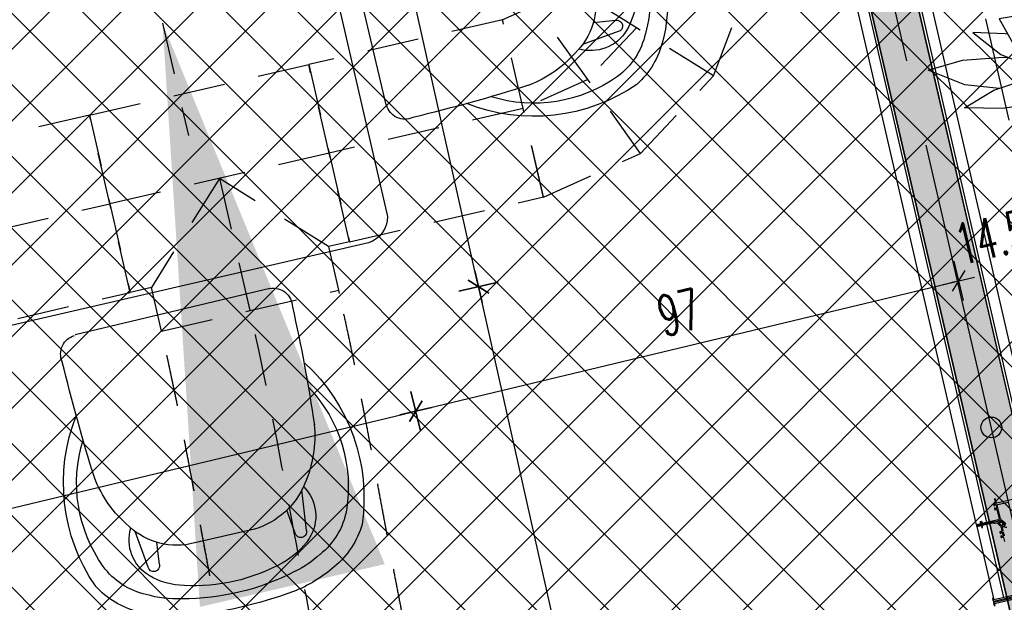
# Model space of a CAD drawing. Header units: centimetres. Extents: x -15121 to 17422, y -60492 to 0.
# Tile 209 of 256: x 2453 to 2623, y -30190 to -30089. Entities that reach past the tile are written whole.
import ezdxf
from ezdxf.enums import TextEntityAlignment as Align

# ---------------------------------------------------------------- set-up
doc = ezdxf.new("R2010")
doc.units = ezdxf.units.CM
doc.header["$LTSCALE"] = 60
for name, pattern in [('CENTER', [2, 1.25, -0.25, 0.25, -0.25]), ('DP', [0.5, 0.3, -0.2]), ('MP', [0.25, 0.15, -0.1])]:
    doc.linetypes.add(name, pattern=pattern)
for name, color, linetype in [('AIKA KLIMATYZACJA2', 5, 'Continuous'), ('AIKA lampy restauracja wymiarowanie', 7, 'Continuous'), ('AIKA meble2', 8, 'Continuous'), ('AIKA sufity podwieszane', 8, 'Continuous'), ('AIKA szyny w podłodze', 3, 'Continuous'), ('AIKA wymiarowanie ogólne rzut2', 7, 'Continuous'), ('AIKA zieleń', 8, 'Continuous'), ('AIKA ŚCIANA2', 8, 'Continuous'), ('AIKA ścianki mobilne', 7, 'Continuous'), ('L-AXIS', 10, 'CENTER'), ('podciagi i nadproza', 7, 'DP')]:
    doc.layers.add(name, color=color, linetype=linetype)
doc.styles.add('FDBES', font='simplex.shx')
doc.styles.add('normalnysimplex', font='simplex.shx', dxfattribs={"width": 0.85})
doc.styles.add('wymiar', font='txt.shx', dxfattribs={"width": 0.6})
doc.dimstyles.new('Dwudziestka', dxfattribs={"dimtxt": 7, "dimasz": 0.7, "dimexe": 5, "dimexo": 0, "dimgap": 2.5, "dimtad": 1, "dimtoh": 1, "dimdec": 3, "dimrnd": 0.5, "dimdsep": 46, "dimtxsty": 'wymiar', "dimblk": 'znacznik', "dimcen": 0, "dimdle": 5, "dimse1": 1, "dimse2": 1, "dimclrd": 256, "dimclre": 256, "dimclrt": 256, "dimadec": 0, "dimazin": 0, "dimtfac": 0.4, "dimtdec": 3, "dimtix": 1, "dimtofl": 0, "dimtmove": 2, "dimatfit": 3, "dimldrblk": 'znacznik', "dimfxl": 1, "dimtolj": 1, "dimarcsym": 0})
doc.dimstyles.new('FDBES', dxfattribs={"dimscale": 50, "dimtxt": 4, "dimasz": 2.5, "dimexe": 0.8, "dimexo": 2, "dimgap": 1, "dimtad": 1, "dimdsep": 46, "dimtxsty": 'FDBES', "dimcen": 2.5, "dimclrd": 4, "dimclre": 5, "dimadec": 0, "dimazin": 0, "dimtfac": 1, "dimtmove": 0, "dimatfit": 3, "dimfxl": 1, "dimarcsym": 0})

# ---------------------------------------------------------------- blocks, each defined once
blk = doc.blocks.new('SL podciągi restauracja')
at = {"layer": 'podciagi i nadproza'}
blk.add_lwpolyline([(2000.73, -27243.02), (2138.4, -27839.34), (2099.42, -27848.34), (1961.75, -27252.02), (2000.73, -27243.02)], dxfattribs=at)
blk = doc.blocks.new('SL krzesło')
at = {"layer": 'AIKA meble2'}
for p, q in [((-14.08, 42.17), (-14.85, 35.66)), ((-12.08, 42.17), (-11.63, 38.3)), ((12.08, 42.17), (11.59, 37.94)), ((14.08, 42.17), (14.91, 35.1))]:
    blk.add_line(p, q, dxfattribs=at)
at = {"layer": 'AIKA meble2', "transparency": 33554610}
for p, q in [((5.4, 39.89), (-5.27, 39.89)), ((17.36, -0.11), (-17.36, 0.11))]:
    blk.add_line(p, q, dxfattribs=at)
for centre, radius, start, end in [((-5.72, 27.41), 24.84, 98.7852, 118.035), ((-5.72, 27.41), 24.84, 98.7852, 118.035), ((5.72, 27.41), 24.84, 61.965, 81.2148), ((5.72, 27.41), 24.84, 61.965, 81.2148), ((-10.67, 35.99), 14.95, 116.7532, 150.8291), ((-6.35, 30.72), 18.39, 100.2359, 119.6737), ((6.35, 30.72), 18.39, 60.3263, 76.546), ((10.67, 35.99), 14.95, 29.1709, 63.2468), ((-10.09, 35.33), 12.57, 115.2509, 156.7145), ((10.09, 35.33), 12.57, 23.2855, 64.7491), ((5.69, 31.74), 31.59, 158.5672, 214.5654), ((-5.69, 31.74), 31.59, 325.4346, 21.4328), ((1.56, 30.77), 25.07, 157.6728, 210.1782), ((-5.61, 27.7), 12.2, 88.4292, 145.8426), ((4.52, 26.3), 13.62, 35.6632, 86.2909), ((-1.56, 30.77), 25.07, 329.8218, 22.3272), ((0.9, 22.09), 20.75, 143.1293, 172.1193), ((-1.03, 21.78), 20.77, 7.5547, 36.8658), ((270.3, 1.81), 290.87, 175.4374, 179.5418), ((-262.62, 1.99), 283.07, 0.3733, 4.5909), ((-17.33, 3.49), 3.3, 168.6056, 267.6814), ((17.25, 3.14), 3.26, 271.771, 12.2423)]:
    blk.add_arc(centre, radius, start, end, dxfattribs=at)
at = {"layer": 'AIKA meble2'}
for centre, radius, start, end in [((0, -26.21), 78.75, 83.0607, 96.9393), ((0.07, 7.5), 42.43, 75.6019, 103.198), ((0, 16.39), 31.52, 73.9747, 106.0253), ((-9.16, 38.44), 7.25, 134.4209, 209.5207), ((-13.08, 42.17), 1, 0, 180), ((13.08, 42.17), 1, 0, 180), ((9.16, 38.44), 7.25, 328.0104, 45.5791)]:
    blk.add_arc(centre, radius, start, end, dxfattribs=at)
at = {"layer": 'AIKA meble2', "ltscale": 0.2, "transparency": 33554610}
for centre, start, end in [((-5.41, 34.2), 104.7592, 133.1183), ((5.41, 34.2), 46.8817, 75.2408)]:
    blk.add_arc(centre, 12.91, start, end, dxfattribs=at)
blk = doc.blocks.new('SL stolik i krzesła')
at = {"layer": 'AIKA meble2'}
blk.add_lwpolyline([(5330.32, -44042.96), (5330.32, -44115.54, -0.326093), (5326.1, -44119.25), (5254.54, -44119.25, -0.326093), (5250.32, -44115.54), (5250.32, -44042.96, -0.326093), (5254.54, -44039.25), (5326.1, -44039.25, -0.4523), (5330.32, -44045.03)], format="xyb", dxfattribs=at)
at = {"layer": 'AIKA meble2', "xscale": -1}
for p, rotation in [((5334.32, -44079.25), 270), ((5290.32, -44123.24), 180)]:
    blk.add_blockref('SL krzesło', p, dxfattribs=dict(at, rotation=rotation))
blk = doc.blocks.new('z_45')
for p, q in [((1.116109, 12.784863), (2.886718, 15.481067)), ((2.886718, 15.481067), (3.112793, 12.559485)), ((-2.845997, 13.88936), (-3.570604, 10.668659)), ((-1.655763, 11.123252), (-2.845997, 13.88936)), ((3.844529, 11.023402), (6.185353, 13.788033)), ((6.185353, 13.788033), (5.718845, 10.564661)), ((0.441211, 10.654926), (1.116109, 12.784863)), ((3.112793, 12.559485), (2.685738, 9.256053)), ((-9.471196, 11.583638), (-8.014357, 8.363295)), ((-6.825197, 9.823632), (-9.471196, 11.583638)), ((-2.087796, 10.154057), (-0.650883, 12.201309)), ((-0.650883, 12.201309), (0.760937, 10.202289)), ((-3.570604, 10.668659), (-3.370214, 7.540822)), ((-1.588672, 10.865235), (-1.655763, 11.123252)), ((2.124023, 8.055043), (3.844529, 11.023402)), ((-4.564357, 7.499552), (-6.825197, 9.823632)), ((-2.313089, 8.569336), (-2.087796, 10.154057)), ((0.760937, 10.202289), (1.247263, 7.701373)), ((5.718845, 10.564661), (4.56084, 7.449961)), ((2.685738, 9.256053), (2.585155, 8.850694)), ((-8.014357, 8.363295), (-6.118167, 5.604553)), ((0.939745, 5.188775), (2.124023, 8.055043)), ((7.924801, 7.917333), (11.223727, 8.66015)), ((11.223727, 8.66015), (9.188086, 6.343603)), ((-2.732033, 4.996347), (-4.564357, 7.499552)), ((-3.370214, 7.540822), (-2.609962, 4.790235)), ((1.247263, 7.701373), (1.236522, 7.510304)), ((4.56084, 7.449961), (3.048825, 4.653072)), ((5.118847, 6.358695), (7.924801, 7.917333)), ((2.912497, 4.450679), (5.118847, 6.358695)), ((9.188086, 6.343603), (6.763673, 4.31025)), ((-6.118167, 5.604553), (-4.087406, 3.361177)), ((-8.571875, 5.299163), (-10.923731, 4.889011)), ((-10.923731, 4.889011), (-9.723246, 2.764893)), ((-6.165922, 4.682708), (-8.571875, 5.299163)), ((-4.421586, 3.730321), (-6.165922, 4.682708)), ((-1.916993, 3.620315), (-2.732033, 4.996347)), ((0.713086, 4.427791), (0.939745, 5.188775)), ((3.048825, 4.653072), (2.101171, 3.24595)), ((8.498532, 4.040098), (11.938083, 4.511809)), ((11.938083, 4.511809), (15.209764, 4.056096)), ((-13.329983, 3.664804), (-10.796976, 1.677108)), ((-10.395801, 3.557134), (-13.329983, 3.664804)), ((-10.143751, 3.508997), (-10.395801, 3.557134)), ((-3.663379, 3.641844), (-3.332913, 2.487993)), ((-3.033108, 3.074575), (-3.663379, 3.641844)), ((-1.897073, 3.641844), (-2.527249, 2.960253)), ((-1.838088, 2.487993), (-1.897073, 3.641844)), ((6.763673, 4.31025), (4.27959, 2.622747)), ((5.226266, 3.010106), (8.498532, 4.040098)), ((15.209764, 4.056096), (12.607419, 2.562547)), ((-9.723246, 2.764893), (-8.523244, 1.970458)), ((-4.087406, 3.361177), (-3.407812, 2.749658)), ((-2.780175, 2.809238), (-3.033108, 3.074575)), ((-2.527249, 2.960253), (-2.780175, 2.809238)), ((4.0667, 2.499819), (5.226266, 3.010106)), ((-3.332913, 2.487993), (-2.604687, 1.451993)), ((-1.709473, 1.451993), (-1.838088, 2.487993)), ((-0.402153, 2.182174), (-0.364649, 1.42529)), ((4.27959, 2.622747), (3.878319, 2.391028)), ((12.607419, 2.562547), (9.364843, 1.5064)), ((-17.348439, 0.262022), (-14.246488, 1.155138)), ((-14.246488, 1.155138), (-10.58799, 1.426625)), ((-10.796976, 1.677108), (-7.958597, 0.544524)), ((-10.58799, 1.426625), (-10.121489, 1.407576)), ((-4.898632, 0.705075), (-5.429691, 1.477385)), ((-5.429691, 1.477385), (-4.293358, 1.311088)), ((-4.293358, 1.311088), (-3.019536, 0.943708)), ((-3.632522, 1.770306), (-2.493846, 1.337838)), ((-3.019536, 0.943708), (-1.976955, 0.57261)), ((-2.604687, 1.451993), (-1.873535, 0.699282)), ((-1.583988, 0.699282), (-1.709473, 1.451993)), ((-1.679397, 1.271486), (-1.272851, 0.962949)), ((-1.626176, 0.952387), (-1.35352, 0.829601)), ((-1.294726, 0.943708), (-1.494336, 0.556159)), ((-0.877637, 1.311088), (-1.294726, 0.943708)), ((-0.130665, 1.477385), (-0.877637, 1.311088)), ((-0.538969, 0.705075), (-0.130665, 1.477385)), ((-0.343555, 1.074767), (-0.304008, 0.713921)), ((-0.342482, 1.076675), (-0.295609, 0.712991)), ((-0.039065, 0.684285), (0.143945, 1.07379)), ((0.143945, 1.07379), (-0.026757, 0.682902)), ((0.143945, 1.07379), (0.261426, 1.376176)), ((0.523341, 0.751948), (1.350194, 1.19648)), ((2.111423, 0.813913), (4.325879, 1.034188)), ((3.888863, 1.192188), (4.834962, 1.339221)), ((4.325879, 1.034188), (4.866993, 0.999713)), ((4.834962, 1.339221), (8.005172, 1.502991)), ((8.005172, 1.502991), (11.50527, 1.21479)), ((9.364843, 1.5064), (8.960253, 1.424313)), ((11.50527, 1.21479), (15.089351, 0.26207)), ((-14.047462, -1.054287), (-17.348439, 0.262022)), ((-8.423632, -0.520706), (-5.451953, 0.046134)), ((-7.958597, 0.544524), (-5.231249, 0.066352)), ((-5.451953, 0.046134), (-4.759377, 0.10953)), ((-5.429691, -0.687051), (-4.769921, 0.085259)), ((-4.635745, 0.395179), (-4.898632, 0.705075)), ((-4.769921, 0.085259), (-4.635745, 0.395179)), ((-1.976955, 0.217772), (-3.019536, -0.153327)), ((-2.604687, -0.661659), (-1.873535, 0.091076)), ((-1.976955, 0.57261), (-1.628906, 0.433159)), ((-1.628906, 0.357175), (-1.976955, 0.217772)), ((-1.881445, 0.339508), (-1.606447, 0.383544)), ((-1.873535, 0.699282), (-1.562113, 0.420308)), ((-1.873535, 0.091076), (-1.774222, 0.182414)), ((-1.774222, 0.182414), (-1.583988, 0.343227)), ((-1.728809, 0.212503), (-1.572365, 0.349855)), ((-1.727444, 0.221968), (-1.604688, 0.331926)), ((-1.583988, 0.091076), (-1.709473, -0.661659)), ((-1.683301, 0.60215), (-1.553714, 0.433731)), ((-1.683301, 0.18189), (-1.563573, 0.353074)), ((-1.676369, 0.47915), (-1.631546, 0.482464)), ((-1.676369, 0.452209), (-1.676369, 0.47915)), ((-1.676369, 0.47915), (-1.565433, 0.409579)), ((-1.676369, 0.267673), (-1.676369, 0.338197)), ((-1.583988, 0.699282), (-1.542676, 0.458455)), ((-1.543754, 0.454164), (-1.583988, 0.699282)), ((-1.545703, 0.324464), (-1.583988, 0.091076)), ((-1.494336, 0.556159), (-1.572365, 0.395179)), ((-1.572365, 0.395179), (-1.511622, 0.234222)), ((-1.567286, 0.192738), (-1.48496, 0.186634)), ((-1.553714, 0.277925), (-1.532912, 0.290728)), ((-1.546973, 0.488734), (-1.526272, 0.490236)), ((-1.511622, 0.234222), (-1.294726, -0.153327)), ((-0.698143, 0.395179), (-0.538969, 0.705075)), ((-0.57354, 0.085259), (-0.698143, 0.395179)), ((-0.61475, 0.557566), (0.414157, 0.633597)), ((-0.587601, 0.120354), (0.414157, 0.046349)), ((-0.130665, -0.687051), (-0.57354, 0.085259)), ((-0.552541, 0.679731), (-0.473535, 0.568008)), ((-0.552541, 0.048637), (-0.451565, 0.110316)), ((-0.343555, 0.101996), (-0.4583, -0.115633)), ((-0.351566, 0.05846), (-0.343555, 0.072765)), ((0.414157, 0.633597), (-0.343555, 0.718355)), ((-0.343555, 0.718355), (-0.343555, 0.577641)), ((-0.343555, -0.038433), (-0.343555, 0.101996)), ((0.414157, 0.046349), (-0.343555, -0.038433)), ((-0.020218, 0.682187), (0.042868, 0.793743)), ((0.263965, -0.291395), (0, 0)), ((0.005859, 0.000691), (0.263965, -0.291395)), ((0.112987, 0.01266), (0.343358, -0.138187)), ((0.343358, -0.138187), (0.122851, 0.013781)), ((0.343358, 0.641418), (0.523341, 0.751948)), ((0.523341, 0.751948), (0.350583, 0.640726)), ((0.882226, 0.339985), (0.414157, 0.633597)), ((0.414157, 0.046349), (0.882226, 0.339985)), ((0.618356, 0.505519), (2.111423, 0.813913)), ((8.87754, 0.106263), (8.870017, 0.108933)), ((10.431641, -1.544666), (8.87754, 0.106263)), ((15.089351, 0.26207), (11.904103, -0.724029)), ((-11.416704, -1.54047), (-8.423632, -0.520706)), ((-4.293358, -0.520706), (-5.429691, -0.687051)), ((-3.019536, -0.153327), (-4.293358, -0.520706)), ((-3.332913, -1.697659), (-2.604687, -0.661659)), ((-1.709473, -0.661659), (-1.838088, -1.697659)), ((-1.693851, -0.568056), (-1.146388, -0.28398)), ((-0.682133, -0.564265), (-1.35352, -2.042174)), ((-1.294726, -0.153327), (-0.877637, -0.520706)), ((-0.877637, -0.520706), (-0.130665, -0.687051)), ((-0.190139, -0.021291), (-0.149512, -0.409627)), ((-0.149512, -0.409627), (-0.140429, -0.670075)), ((-0.091702, -2.064657), (-0.140429, -0.685)), ((1.305467, -1.671815), (0.263965, -0.291395)), ((0.343358, -0.138187), (1.780665, -0.936222)), ((0.694239, -0.332999), (1.227832, -0.725722)), ((11.904103, -0.724029), (9.830469, -0.90611)), ((-14.07373, -3.13642), (-11.416704, -1.54047)), ((-10.945606, -1.379967), (-14.047462, -1.054287)), ((-2.953124, -1.157331), (-4.577738, -1.834464)), ((-3.663379, -2.851462), (-3.332913, -1.697659)), ((-1.838088, -1.697659), (-1.897073, -2.851462)), ((2.482617, -3.62699), (1.305467, -1.671815)), ((1.780665, -0.936222), (3.791404, -1.803994)), ((8.400196, -2.436328), (10.431641, -1.544666)), ((-4.577738, -1.834464), (-7.403421, -2.685213)), ((-6.6167, -3.11451), (-5.047756, -1.975965)), ((-3.033108, -2.206969), (-3.663379, -2.851462)), ((-2.780175, -1.994538), (-3.033108, -2.206969)), ((-2.527249, -2.210593), (-2.780175, -1.994538)), ((-1.897073, -2.851462), (-2.527249, -2.210593)), ((-1.35352, -2.042174), (-2.229786, -4.429722)), ((-1.897073, -2.844191), (-1.347756, -2.01571)), ((-1.347756, -2.01571), (-1.297754, -1.919913)), ((-0.207716, -4.4456), (-0.091702, -2.064657)), ((3.484273, -2.572203), (3.932518, -2.881288)), ((3.791404, -1.803994), (6.092381, -2.413368)), ((6.092381, -2.413368), (8.400196, -2.436328)), ((10.435152, -3.927588), (8.347654, -2.43578)), ((-10.627055, -3.20127), (-14.07373, -3.13642)), ((-7.403421, -2.685213), (-10.627055, -3.20127)), ((-8.167577, -4.977584), (-6.6167, -3.11451)), ((-1.899707, -2.848768), (-2.638769, -3.964114)), ((4.709864, -3.591299), (3.717869, -2.733254)), ((3.932518, -2.881288), (6.586033, -4.438806)), ((-2.638769, -3.964114), (-4.346585, -5.804968)), ((-2.229786, -4.429722), (-2.974415, -7.289314)), ((3.390723, -5.904579), (2.482617, -3.62699)), ((7.103026, -6.169581), (4.709864, -3.591299)), ((6.586033, -4.438806), (9.533495, -5.789065)), ((12.572265, -6.654835), (10.435152, -3.927588)), ((-8.790821, -7.222462), (-8.167577, -4.977584)), ((-0.641215, -7.295108), (-0.207716, -4.4456)), ((-0.278127, -4.908538), (0.070995, -6.779051)), ((-4.346585, -5.804968), (-6.415725, -7.052922)), ((-5.600298, -8.385539), (-4.10918, -5.549121)), ((3.260642, -5.578327), (5.139941, -8.084035)), ((3.625292, -8.252382), (3.390723, -5.904579)), ((9.053218, -9.147692), (7.103026, -6.169581)), ((9.533495, -5.789065), (12.572265, -6.654835)), ((-6.415725, -7.052922), (-8.790821, -7.222462)), ((0.070995, -6.779051), (1.064259, -8.927584)), ((-2.974415, -7.289314), (-3.329104, -10.357284)), ((-1.53594, -10.355759), (-0.641215, -7.295108)), ((-6.894338, -11.727738), (-5.600298, -8.385539)), ((0.57441, -11.471963), (1.038867, -8.872604)), ((2.781737, -10.418105), (3.625292, -8.252382)), ((5.139941, -8.084035), (7.544237, -10.623288)), ((1.064259, -8.927584), (2.781737, -10.418105)), ((10.071385, -12.377596), (9.053218, -9.147692)), ((-3.271973, -9.86352), (-4.865432, -12.475824)), ((-3.329104, -10.357284), (-3.035742, -13.370013)), ((-3.035742, -13.370013), (-1.53594, -10.355759)), ((-1.55713, -10.398388), (-1.542676, -11.455464)), ((7.544237, -10.623288), (10.071385, -12.377596)), ((-1.542676, -11.455464), (-1.008987, -14.652538)), ((-1.008987, -14.652538), (0.57441, -11.471963)), ((-7.407814, -14.838576), (-6.894338, -11.727738)), ((-4.865432, -12.475824), (-7.407814, -14.838576))]:
    blk.add_line(p, q)
blk = doc.blocks.new('SL ścianki przesuwne restauracja')
at = {"layer": 'AIKA ścianki mobilne'}
for p, q in [((7599.24, -26116.03), (7574.38, -26008.36)), ((7576.13, -26007.95), (7600.99, -26115.62)), ((7565.61, -26010.38), (7590.47, -26118.05)), ((7588.71, -26118.45), (7563.86, -26010.79)), ((7588.78, -26118.75), (7589.56, -26118.57)), ((7588.78, -26118.75), (7591.72, -26131.46)), ((7589.56, -26118.57), (7589.65, -26118.96)), ((7589.65, -26118.96), (7589.79, -26118.92)), ((7593.47, -26131.06), (7590.53, -26118.34))]:
    blk.add_line(p, q, dxfattribs=at)
at = {"layer": 'AIKA ścianki mobilne', "linetype": 'Continuous'}
for points in [[(7596.18, -26113.81), (7592.24, -26114.71, -0.414214), (7592.22, -26114.7), (7592.21, -26114.67, 0.043661), (7592.2, -26114.62), (7591.93, -26113.98, 0.36397), (7591.9, -26113.97), (7591.86, -26113.98, 0.414214), (7591.84, -26114.01), (7592.02, -26114.75, -0.414214), (7592, -26114.77), (7591.71, -26114.84, 0.414214), (7591.67, -26114.9), (7591.71, -26115.08, 0.198912), (7591.74, -26115.11), (7591.82, -26115.17, 0.668179), (7591.85, -26115.14), (7591.81, -26114.99, -0.414214), (7591.83, -26114.96), (7592.03, -26114.92, -0.414214), (7592.06, -26114.93), (7592.22, -26115.62, -0.414214), (7592.2, -26115.65), (7592, -26115.7, -0.414214), (7591.97, -26115.68), (7591.94, -26115.52, 0.668179), (7591.9, -26115.52), (7591.85, -26115.6, 0.198912), (7591.84, -26115.64), (7591.88, -26115.82, 0.414214), (7591.94, -26115.86), (7592.24, -26115.79, -0.414214), (7592.26, -26115.81), (7592.64, -26117.45, -0.414214), (7592.56, -26117.57), (7589.64, -26118.24, -0.414214), (7589.62, -26118.23), (7589.57, -26118.04, -0.414214), (7589.59, -26118.02), (7589.57, -26117.92, 0.414214), (7589.54, -26117.9), (7589.49, -26117.92, 0.414214), (7589.43, -26118.01), (7589.51, -26118.34, 0.414214), (7589.61, -26118.4), (7591.69, -26117.92, -0.198912), (7591.73, -26117.93), (7591.78, -26117.96, 0.198912), (7591.82, -26117.96), (7592.73, -26117.75, -0.235614), (7592.91, -26117.79), (7593.77, -26118.52, 0.235614)], [(7593.82, -26118.3), (7593.13, -26117.72, -0.162719), (7592.8, -26117.18), (7592.31, -26115.06, -0.414214), (7592.39, -26114.94), (7594.18, -26114.52)]]:
    blk.add_lwpolyline(points, format="xyb", dxfattribs=at)
at = {"layer": 'AIKA ścianki mobilne'}
for points in [[(7593.34, -26119.51), (7593.22, -26118.97, -0.265236), (7593.25, -26118.88), (7593.4, -26118.73, -0.397137), (7593.54, -26118.73, 0.21042), (7593.99, -26118.89, -0.371263)], [(7593.7, -26118.61), (7593.37, -26118.35, 0.155747), (7593.34, -26118.34), (7593.21, -26118.34, 0.668179), (7593.2, -26118.37), (7593.31, -26118.49, -0.414214), (7593.31, -26118.52), (7593.16, -26118.66, -0.414214), (7593.13, -26118.66), (7592.59, -26118.09, -0.580732), (7592.61, -26118.01), (7592.8, -26117.96, -0.265236), (7592.82, -26117.97), (7592.93, -26118.09, 0.414214), (7592.96, -26118.09), (7593.07, -26117.98, 0.447259), (7593.07, -26117.95), (7592.9, -26117.82, 0.235614), (7592.73, -26117.77), (7591.81, -26117.99, -0.198912), (7591.78, -26117.98), (7591.71, -26117.94, 0.198912), (7591.65, -26117.93), (7589.61, -26118.4, 0.414214), (7589.55, -26118.5), (7589.62, -26118.83, 0.414214), (7589.72, -26118.89), (7589.77, -26118.88, 0.414214), (7589.78, -26118.85), (7589.76, -26118.76, -0.414214), (7589.74, -26118.74), (7589.69, -26118.56, -0.414214), (7589.71, -26118.53), (7591.61, -26118.09, -0.198912), (7591.64, -26118.1), (7591.76, -26118.17, 0.198912), (7591.83, -26118.19), (7592.22, -26118.1, -0.265236), (7592.32, -26118.13), (7592.85, -26118.69, -0.13423), (7592.98, -26118.92), (7593.13, -26119.57, -0.414214), (7593.11, -26119.59), (7592.82, -26119.66, 0.414214), (7592.78, -26119.72), (7592.83, -26119.9, 0.198912), (7592.85, -26119.94), (7592.93, -26119.99, 0.668179), (7592.96, -26119.97), (7592.93, -26119.81, -0.414214), (7592.94, -26119.79), (7593.15, -26119.74, -0.414214), (7593.17, -26119.76), (7593.33, -26120.45, -0.414214), (7593.32, -26120.47), (7593.11, -26120.52, -0.414214), (7593.09, -26120.5), (7593.05, -26120.35, 0.668179), (7593.02, -26120.34), (7592.96, -26120.43, 0.198912), (7592.96, -26120.46), (7593, -26120.65, 0.414214), (7593.06, -26120.68), (7593.35, -26120.62, -0.414214), (7593.37, -26120.63), (7593.55, -26121.37, 0.414214)], [(7593.63, -26120.3, -0.414214), (7593.51, -26120.22), (7593.39, -26119.7)], [(7595.75, -26129.51, -0.000001), (7595.62, -26129.54)], [(7595.28, -26130.64), (7591.71, -26131.46, -0.414214), (7591.69, -26131.45), (7591.65, -26131.26, -0.414212), (7591.66, -26131.24), (7591.64, -26131.14, 0.414214), (7591.61, -26131.13), (7591.57, -26131.14, 0.41421), (7591.51, -26131.23), (7591.59, -26131.61, 0.414213), (7591.69, -26131.67), (7595.6, -26130.77, 0.414213)], [(7599.7, -26129.45, -0.000001), (7599.83, -26129.42)], [(7594.8, -26131.2), (7591.74, -26131.91, 0.414163), (7591.68, -26132), (7591.77, -26132.38, 0.414214), (7591.87, -26132.44), (7591.92, -26132.43, 0.414214), (7591.93, -26132.41), (7591.91, -26132.31, -0.414233), (7591.88, -26132.29), (7591.84, -26132.11, -0.414212), (7591.86, -26132.08), (7595.79, -26131.18)]]:
    blk.add_lwpolyline(points, format="xyb", dxfattribs=at)
blk.add_lwpolyline([(7588.71, -26118.45), (7589.49, -26118.27), (7589.4, -26117.89), (7589.6, -26117.84), (7589.69, -26118.23)], dxfattribs=at)
for points in [[(7588.71, -26118.45), (7588.75, -26118.6), (7589.53, -26118.42), (7589.49, -26118.27)], [(7588.78, -26118.75), (7588.75, -26118.6), (7589.53, -26118.42), (7589.56, -26118.57)]]:
    blk.add_lwpolyline(points, close=True, dxfattribs=at)
blk.add_circle((7591.29, -26101.59), 1.8, dxfattribs=at)
at = {"layer": 'L-AXIS'}
blk.add_lwpolyline([(7650.85, -26359.61), (7436.47, -25431.03)], dxfattribs=at)
at = {"layer": 'AIKA ścianki mobilne', "style": 'normalnysimplex', "width": 0.85, "flags": 12}
for p in [(7526.71, -25549.96), (6841.55, -25708.14), (6722.86, -25735.55), (7655.65, -26108.47), (6970.49, -26266.66), (6851.79, -26294.06)]:
    blk.add_attdef('200', text='', height=0.3, rotation=13, dxfattribs=at).set_placement(p, align=Align.TOP_LEFT)
at = {"layer": 'AIKA ścianki mobilne', "style": 'normalnysimplex', "width": 0.85}
for p in [(7511.03, -25612.22), (6883.82, -25757.03), (6707.18, -25797.81), (7639.97, -26170.73), (7012.75, -26315.54), (6836.11, -26356.32)]:
    blk.add_attdef('80', text='', height=0.3, rotation=13, dxfattribs=at).set_placement(p, align=Align.CENTER)
blk = doc.blocks.new('znacznik')
at = {"color": 0}
for points in [[(0, -5), (0, 5)], [(-4, 0), (4, 0)]]:
    blk.add_lwpolyline(points, dxfattribs=at)
at = {"color": 1}
blk.add_lwpolyline([(-2.12, -2.12), (2.12, 2.12)], dxfattribs=at)
blk = doc.blocks.new('*D5416')
at = {"layer": 'AIKA wymiarowanie ogólne rzut2', "lineweight": -2, "transparency": 16777216}
blk.add_line((2742.6, -30384.16), (2606.14, -29793.1), dxfattribs=at)
at = {"layer": 'Defpoints', "color": 0, "transparency": 16777216}
for p in [(2605.98, -29792.42), (2595.22, -29794.91), (2731.99, -30387.32)]:
    blk.add_point(p, dxfattribs=at)
at = {"layer": 'AIKA wymiarowanie ogólne rzut2', "linetype": 'ByBlock', "lineweight": -2, "transparency": 16777216, "xscale": 0.7, "yscale": 0.7, "zscale": 0.7}
for p, rotation in [((2605.98, -29792.42), 102.9999999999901), ((2742.75, -30384.84), 282.9999999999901)]:
    blk.add_blockref('znacznik', p, dxfattribs=dict(at, rotation=rotation))
at = {"layer": 'AIKA wymiarowanie ogólne rzut2', "transparency": 16777216, "insert": (2680.21, -30087.28), "char_height": 7, "attachment_point": 5, "rotation": 283, "style": 'wymiar'}
blk.add_mtext('\\A1;608', dxfattribs=at)
blk = doc.blocks.new('*D7170')
at = {"layer": 'AIKA lampy restauracja wymiarowanie', "lineweight": -2, "transparency": 16777216}
blk.add_line((2569.39, -30301.11), (2532.21, -30135.95), dxfattribs=at)
at = {"layer": 'Defpoints', "color": 0, "transparency": 16777216}
for p in [(2532.06, -30135.27), (2518.23, -30138.38), (2555.28, -30305.01)]:
    blk.add_point(p, dxfattribs=at)
at = {"layer": 'AIKA lampy restauracja wymiarowanie', "lineweight": -2, "transparency": 16777216, "xscale": 0.7, "yscale": 0.7, "zscale": 0.7}
for p, rotation in [((2532.06, -30135.27), 102.684433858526), ((2569.54, -30301.8), 282.684433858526)]:
    blk.add_blockref('znacznik', p, dxfattribs=dict(at, rotation=rotation))
at = {"layer": 'AIKA lampy restauracja wymiarowanie', "transparency": 16777216, "insert": (2556.65, -30217.22), "char_height": 7, "attachment_point": 5, "rotation": 282.6844, "style": 'wymiar'}
blk.add_mtext('\\A1;170.5', dxfattribs=at)
blk = doc.blocks.new('*D7171')
at = {"layer": 'AIKA lampy restauracja wymiarowanie', "lineweight": -2, "transparency": 16777216}
blk.add_line((2531.91, -30134.59), (2494.73, -29969.43), dxfattribs=at)
at = {"layer": 'Defpoints', "color": 0, "transparency": 16777216}
for p in [(2494.58, -29968.75), (2480.75, -29971.86), (2518.23, -30138.38)]:
    blk.add_point(p, dxfattribs=at)
at = {"layer": 'AIKA lampy restauracja wymiarowanie', "lineweight": -2, "transparency": 16777216, "xscale": 0.7, "yscale": 0.7, "zscale": 0.7}
for p, rotation in [((2494.58, -29968.75), 102.684433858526), ((2532.06, -30135.27), 282.684433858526)]:
    blk.add_blockref('znacznik', p, dxfattribs=dict(at, rotation=rotation))
at = {"layer": 'AIKA lampy restauracja wymiarowanie', "transparency": 16777216, "insert": (2519.17, -30050.69), "char_height": 7, "attachment_point": 5, "rotation": 282.6844, "style": 'wymiar'}
blk.add_mtext('\\A1;170.5', dxfattribs=at)
blk = doc.blocks.new('*D7182')
at = {"layer": 'AIKA lampy restauracja wymiarowanie', "lineweight": -2, "transparency": 16777216}
blk.add_line((2332.52, -30202.12), (2520.49, -30157.01), dxfattribs=at)
at = {"layer": 'Defpoints', "color": 0, "transparency": 16777216}
for p in [(2515.23, -30132.1), (2521.17, -30156.85), (2323.58, -30167.86)]:
    blk.add_point(p, dxfattribs=at)
at = {"layer": 'AIKA lampy restauracja wymiarowanie', "lineweight": -2, "transparency": 16777216, "xscale": 0.7, "yscale": 0.7, "zscale": 0.7}
for p, rotation in [((2521.17, -30156.85), 13.4939145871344), ((2331.84, -30202.28), 193.4939145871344)]:
    blk.add_blockref('znacznik', p, dxfattribs=dict(at, rotation=rotation))
at = {"layer": 'AIKA lampy restauracja wymiarowanie', "transparency": 16777216, "insert": (2425.11, -30173.73), "char_height": 7, "attachment_point": 5, "rotation": 13.4939, "style": 'wymiar'}
blk.add_mtext('\\A1;194.5', dxfattribs=at)
blk = doc.blocks.new('*D7183')
at = {"layer": 'AIKA lampy restauracja wymiarowanie', "lineweight": -2, "transparency": 16777216}
blk.add_line((2521.85, -30156.68), (2614.61, -30134.42), dxfattribs=at)
at = {"layer": 'Defpoints', "color": 0, "transparency": 16777216}
for p in [(2609.36, -30109.53), (2515.23, -30132.1), (2615.29, -30134.26)]:
    blk.add_point(p, dxfattribs=at)
at = {"layer": 'AIKA lampy restauracja wymiarowanie', "lineweight": -2, "transparency": 16777216, "xscale": 0.7, "yscale": 0.7, "zscale": 0.7}
for p, rotation in [((2615.29, -30134.26), 13.4939145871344), ((2521.17, -30156.85), 193.4939145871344)]:
    blk.add_blockref('znacznik', p, dxfattribs=dict(at, rotation=rotation))
at = {"layer": 'AIKA lampy restauracja wymiarowanie', "transparency": 16777216, "insert": (2566.83, -30139.72), "char_height": 7, "attachment_point": 5, "rotation": 13.4939, "style": 'wymiar'}
blk.add_mtext('\\A1;97', dxfattribs=at)
blk = doc.blocks.new('*D7184')
at = {"layer": 'AIKA lampy restauracja wymiarowanie', "lineweight": -2, "transparency": 16777216}
for p, q in [((2630.17, -30130.69), (2630.85, -30130.53)), ((2614.61, -30134.42), (2613.93, -30134.59))]:
    blk.add_line(p, q, dxfattribs=at)
at = {"layer": 'Defpoints', "color": 0, "transparency": 16777216}
for p in [(2609.36, -30109.53), (2629.49, -30130.85), (2634.46, -30151.57)]:
    blk.add_point(p, dxfattribs=at)
at = {"layer": 'AIKA lampy restauracja wymiarowanie', "lineweight": -2, "transparency": 16777216, "xscale": 0.7, "yscale": 0.7, "zscale": 0.7}
for p, rotation in [((2629.49, -30130.85), 193.4939145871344), ((2615.29, -30134.26), 13.49391458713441)]:
    blk.add_blockref('znacznik', p, dxfattribs=dict(at, rotation=rotation))
at = {"layer": 'AIKA lampy restauracja wymiarowanie', "transparency": 16777216, "insert": (2620.99, -30126.72), "char_height": 7, "attachment_point": 5, "rotation": 13.4939, "style": 'wymiar'}
blk.add_mtext('\\A1;14.5', dxfattribs=at)
blk = doc.blocks.new('SL klima')
at = {"layer": 'AIKA KLIMATYZACJA2', "color": 140, "linetype": 'MP', "lineweight": -2}
for p, q in [((6749.8, -26210.97, 331.6), (6745.44, -26222.46, 331.6)), ((6758.8, -26230.81, 331.6), (6765.33, -26213.57, 331.6)), ((6745.44, -26222.46, 331.6), (6732.08, -26214.11, 331.6)), ((6727.87, -26218.59, 331.6), (6722.27, -26221.11, 331.6)), ((6737.02, -26231.41, 331.6), (6727.87, -26218.59, 331.6)), ((6722.26, -26221.08, 331.6), (6688.65, -26228.84, 331.6)), ((6725.81, -26236.43, 331.6), (6722.26, -26221.08, 331.6)), ((6722.3, -26221.26, 331.6), (6722.27, -26221.11, 331.6)), ((6725.81, -26236.46, 331.6), (6722.3, -26221.26, 331.6)), ((6745.44, -26222.46, 331.6), (6737.02, -26231.41, 331.6)), ((6758.8, -26230.81, 331.6), (6745.44, -26222.46, 331.6)), ((6650.65, -26237.61, 331.6), (6688.65, -26228.84, 331.6)), ((6695.73, -26259.53, 331.6), (6688.65, -26228.84, 331.6)), ((6688.65, -26228.84, 331.6), (6692.19, -26244.19, 331.6)), ((6746.17, -26244.23, 331.6), (6758.8, -26230.81, 331.6)), ((6737.02, -26231.41, 331.6), (6725.81, -26236.46, 331.6)), ((6746.17, -26244.23, 331.6), (6737.02, -26231.41, 331.6)), ((6650.65, -26237.61, 331.6), (6657.73, -26268.31, 331.6)), ((6725.81, -26236.43, 331.6), (6692.19, -26244.19, 331.6)), ((6729.35, -26251.77, 331.6), (6725.81, -26236.43, 331.6)), ((6729.31, -26251.63, 331.6), (6725.81, -26236.46, 331.6)), ((6692.19, -26244.19, 331.6), (6654.19, -26252.96, 331.6)), ((6692.19, -26244.19, 331.6), (6695.73, -26259.53, 331.6)), ((6729.36, -26251.81, 331.6), (6746.17, -26244.23, 331.6)), ((6673.19, -26248.57, 331.6), (6661.39, -26267.46, 331.6)), ((6692.08, -26260.38, 331.6), (6673.19, -26248.57, 331.6)), ((6673.19, -26248.57, 331.6), (6678.48, -26271.47, 331.6)), ((6695.73, -26259.53, 331.6), (6729.35, -26251.77, 331.6)), ((6729.36, -26251.81, 331.6), (6729.31, -26251.63, 331.6)), ((6695.73, -26259.53, 331.6), (6692.08, -26260.38, 331.6)), ((6692.08, -26260.38, 331.6), (6693.82, -26267.93, 331.6)), ((6661.39, -26267.46, 331.6), (6657.73, -26268.31, 331.6)), ((6663.13, -26275.02, 331.6), (6661.39, -26267.46, 331.6)), ((6663.13, -26275.02, 331.6), (6693.82, -26267.93, 331.6)), ((6663.13, -26275.02, 324.88), (6693.82, -26267.93, 324.88)), ((6677.66, -26267.93, 331.6), (6678.48, -26271.47, 331.6)), ((6693.82, -26267.93, 324.88), (6693.96, -26268.52, 324.88))]:
    blk.add_line(p, q, dxfattribs=at)
at = {"layer": 'AIKA KLIMATYZACJA2', "color": 140, "linetype": 'MP', "lineweight": -2, "extrusion": (-1.22516e-16, -5.18826e-17, -1)}
for p, q in [((6650.65, -26237.61, 331.6), (6455.77, -26282.6, 331.6)), ((6654.19, -26252.96, 331.6), (6650.65, -26237.61, 331.6)), ((6459.32, -26297.95, 331.6), (6654.19, -26252.96, 331.6)), ((6657.73, -26268.31, 331.6), (6654.19, -26252.96, 331.6)), ((6462.86, -26313.3, 331.6), (6657.73, -26268.31, 331.6))]:
    blk.add_line(p, q, dxfattribs=at)
at = {"layer": 'AIKA KLIMATYZACJA2', "color": 140, "linetype": 'MP', "lineweight": -2}
for points, knots in [([(6708.24, -26339.74, 324.88), (6708.02, -26338.77, 324.88), (6707.57, -26336.82, 324.88), (6706.93, -26333.9, 324.88), (6706.31, -26330.99, 324.88), (6705.7, -26328.06, 324.88), (6705.1, -26325.14, 324.88), (6704.52, -26322.21, 324.88), (6703.95, -26319.27, 324.88), (6703.38, -26316.33, 324.88), (6702.83, -26313.39, 324.88), (6702.27, -26310.44, 324.88), (6701.72, -26307.47, 324.88), (6701.17, -26304.5, 324.88), (6700.62, -26301.52, 324.88), (6700.06, -26298.53, 324.88), (6699.5, -26295.53, 324.88), (6698.93, -26292.54, 324.88), (6698.36, -26289.56, 324.88), (6697.78, -26286.6, 324.88), (6697.19, -26283.62, 324.88), (6696.58, -26280.62, 324.88), (6695.96, -26277.62, 324.88), (6695.31, -26274.6, 324.88), (6694.65, -26271.56, 324.88), (6694.19, -26269.53, 324.88), (6693.96, -26268.52, 324.88)], [0, 0, 0, 0, 29.901582, 59.827135, 89.833168, 119.961531, 150.241402, 180.689835, 211.314004, 242.112467, 273.077085, 304.194379, 335.446828, 366.814478, 398.276103, 429.810474, 461.397902, 493.021158, 523.925247, 554.843409, 585.774477, 616.724114, 647.706349, 678.744191, 709.871731, 741.134517, 741.134517, 741.134517, 741.134517]), ([(6677.55, -26346.83, 324.88), (6677.31, -26345.78, 324.88), (6676.83, -26343.71, 324.88), (6676.15, -26340.6, 324.88), (6675.49, -26337.5, 324.88), (6674.85, -26334.42, 324.88), (6674.22, -26331.35, 324.88), (6673.61, -26328.3, 324.88), (6673.02, -26325.26, 324.88), (6672.44, -26322.24, 324.88), (6671.87, -26319.23, 324.88), (6671.31, -26316.22, 324.88), (6670.75, -26313.23, 324.88), (6670.2, -26310.25, 324.88), (6669.65, -26307.28, 324.88), (6669.1, -26304.32, 324.88), (6668.54, -26301.37, 324.88), (6667.99, -26298.42, 324.88), (6667.42, -26295.48, 324.88), (6666.85, -26292.55, 324.88), (6666.27, -26289.62, 324.88), (6665.67, -26286.69, 324.88), (6665.06, -26283.77, 324.88), (6664.44, -26280.85, 324.88), (6663.8, -26277.93, 324.88), (6663.35, -26275.99, 324.88), (6663.13, -26275.02, 324.88)], [0, 0, 0, 0, 32.043589, 63.936514, 95.72951, 127.460226, 159.154903, 190.829101, 222.489736, 254.135729, 285.758924, 317.346411, 348.880784, 380.34235, 411.710061, 442.96251, 474.079804, 505.044361, 535.842826, 566.466995, 596.915485, 627.195358, 657.32372, 687.329692, 717.255245, 747.156857, 747.156857, 747.156857, 747.156857])]:
    blk.add_open_spline(points, degree=3, knots=knots, dxfattribs=at)
for points in [[(6692.89, -26343.28, 324.88), (6690.1, -26331.19, 324.88), (6685.68, -26307.38, 324.88), (6681.27, -26283.57, 324.88), (6678.48, -26271.47, 324.88)], [(6677.55, -26346.83, 324.88), (6677.19, -26345.26, 324.88), (6676.48, -26342.14, 324.88), (6675.48, -26337.5, 324.88), (6674.53, -26332.89, 324.88), (6673.61, -26328.31, 324.88), (6672.73, -26323.76, 324.88), (6671.87, -26319.24, 324.88), (6671.03, -26314.75, 324.88), (6670.2, -26310.27, 324.88), (6669.38, -26305.82, 324.88), (6668.55, -26301.38, 324.88), (6667.71, -26296.96, 324.88), (6666.85, -26292.55, 324.88), (6665.97, -26288.15, 324.88), (6665.07, -26283.77, 324.88), (6664.12, -26279.39, 324.88), (6663.47, -26276.47, 324.88), (6663.13, -26275.02, 324.88)]]:
    blk.add_open_spline(points, degree=3, dxfattribs=at)
blk.add_leader([(6663.31, -26221.66, 296.9), (6667.81, -26241.14, 296.9)], dimstyle='FDBES', override={"dimscale": 40, "dimclrd": 7}, dxfattribs=at)

msp = doc.modelspace()

# ---------------------------------------------------------------- hatches: boundary and pattern name
at = {"layer": 'AIKA sufity podwieszane', "transparency": 33554610}
h = msp.add_hatch(dxfattribs=at)
h.set_pattern_fill('ANSI37', color=256, scale=2.771036)
h.set_pattern_definition([(45, (5073.432, 672.602), (-6.221154, 6.221154), []), (135, (5073.432, 672.602), (-6.221154, -6.221154), [])])
h.paths.add_polyline_path([(3263.0511, -29233.6017), (3143.0511, -29233.6017), (3143.0511, -29195.6017), (3027.0511, -29195.6017), (3027.0511, -29233.6017), (2963.0511, -29233.6017), (2963.0511, -29193.9885), (2797.0511, -29193.9885), (2797.0511, -29233.6017), (2733.0511, -29233.6017), (2733.0511, -29195.6017), (2617.0511, -29195.6017), (2617.0511, -29233.6017), (2497.0511, -29233.6017), (2497.0511, -29254.2071), (2449.7172, -29253.5776), (2492.7248, -29439.8638), (2512.2122, -29435.3648), (2522.11, -29478.2371), (1907.5742, -29619.9086), (2121.0978, -30544.7807), (2160.7103, -30535.6354), (2167.0089, -30562.9178), (2328.7543, -30525.5759), (2322.4557, -30498.2935), (2692.7163, -30412.8121), (2689.1171, -30397.2222), (2731.9894, -30387.3244), (2736.209, -30405.6017), (3029.0511, -30405.6017), (3029.0511, -30433.6017), (3195.0511, -30433.6017), (3195.0511, -30405.6017), (3255.0511, -30405.6017), (3255.0511, -30389.6017), (3263.0511, -30389.6017)])
at = {"layer": 'AIKA szyny w podłodze'}
h = msp.add_hatch(color=256, dxfattribs=at)
h.dxf.hatch_style = 1
h.paths.add_polyline_path([(2462.6673, -29491.9605), (2569.2039, -29953.4213), (2569.204, -29953.4213), (2676.1523, -30416.6362), (2683.9346, -30414.8395), (2470.456, -29490.1624)])
h.paths.add_polyline_path([(2011.9136, -30082.09), (2010.1096, -30074.276), (2010.1063, -30074.2767), (1905.3658, -29620.6237), (1897.5835, -29622.4204), (2111.062, -30547.0976), (2118.857, -30545.298), (2011.9104, -30082.0907)])

# ---------------------------------------------------------------- linework, layer by layer
for p, q in [((2470.411, -29489.9674), (2683.9922, -30415.0314)), ((2470.456, -29490.1624), (2683.9346, -30414.8395)), ((2462.6161, -29491.7671), (2676.1973, -30416.8312)), ((2676.1523, -30416.6362), (2569.204, -29953.4213))]:
    msp.add_line(p, q, dxfattribs=at)

# ---------------------------------------------------------------- block references
at = {"layer": 'AIKA KLIMATYZACJA2'}
msp.add_blockref('SL klima', (-4186.027, -3867.9585), dxfattribs=at)
at = {"layer": 'AIKA meble2', "rotation": 12.99999999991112}
msp.add_blockref('SL stolik i krzesła', (-12601.2732, 11662.6789), dxfattribs=at)
at = {"layer": 'AIKA zieleń', "xscale": 1.92, "yscale": 1.92, "zscale": 1.92}
msp.add_blockref('z_45', (2643.2988, -30098.2842), dxfattribs=at)
at = {"layer": 'AIKA ŚCIANA2'}
msp.add_blockref('SL podciągi restauracja', (592.0924, -2550.3843), dxfattribs=at)
at = {"layer": 'AIKA ścianki mobilne'}
msp.add_blockref('SL ścianki przesuwne restauracja', (-4970.35, -4058.0769), dxfattribs=at)

# ---------------------------------------------------------------- dimensions: what is measured, and where the dimension line sits
at = {"layer": 'AIKA lampy restauracja wymiarowanie', "color": 2}
for base, p1, p2, angle, picture, middle in [((2494.5791, -29968.7502), (2518.2315, -30138.3838), (2480.7537, -29971.862), 282.684434, '*D7171', (2519.1725, -30050.6934)), ((2615.2907, -30134.2607), (2515.234, -30132.1021), (2609.3565, -30109.5314), 193.493915, '*D7183', (2566.8311, -30139.719)), ((2629.4854, -30130.8544), (2609.3565, -30109.5314), (2634.4553, -30151.5653), 193.493915, '*D7184', (2620.988, -30126.7232)), ((2521.1717, -30156.8461), (2323.5818, -30167.8648), (2515.234, -30132.1021), 193.493915, '*D7182', (2425.1058, -30173.7283)), ((2532.0587, -30135.2716), (2555.278, -30305.0056), (2518.2315, -30138.3838), 282.684434, '*D7170', (2556.6525, -30217.2162))]:
    dim = msp.add_linear_dim(base=base, p1=p1, p2=p2, angle=angle, dimstyle='Dwudziestka', dxfattribs=at)
    dim.commit()
    dim.dimension.update_dxf_attribs({"geometry": picture, "text_midpoint": middle})
at = {"layer": 'AIKA wymiarowanie ogólne rzut2'}
dim = msp.add_linear_dim(base=(2605.9831, -29792.4223), p1=(2731.9894, -30387.3244), p2=(2595.2191, -29794.9074), angle=283, dimstyle='Dwudziestka', dxfattribs=at)
dim.commit()
dim.dimension.update_dxf_attribs({"geometry": '*D5416', "text_midpoint": (2680.2145, -30087.2811)})

doc.saveas('drawing.dxf')
